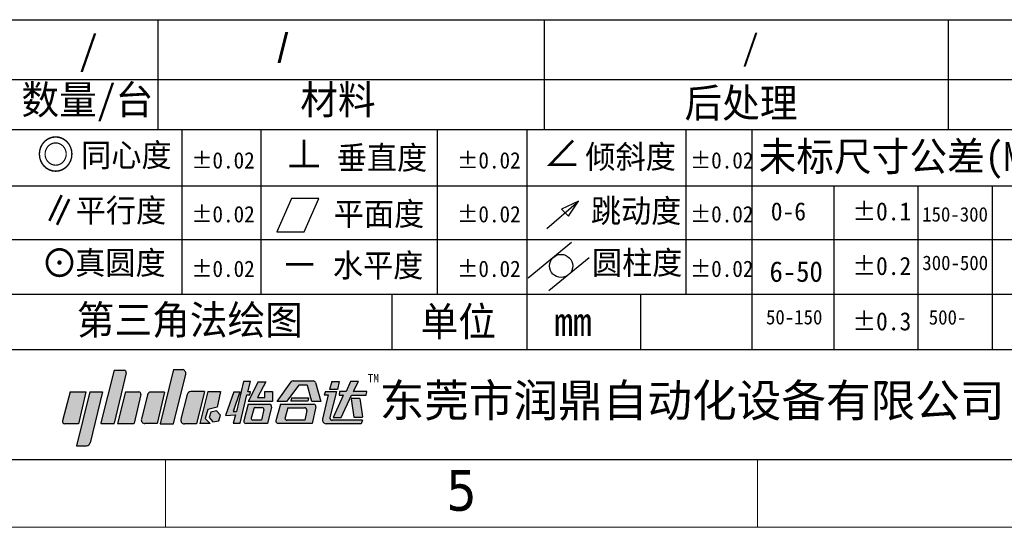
# Model space of a CAD drawing. Header units: millimetres. Extents: x -24622 to 57, y -1603 to 1112.
# Tile 58 of 219: x -23135 to -22892, y -510 to -384. Entities that reach past the tile are written whole.
import ezdxf
from ezdxf.enums import TextEntityAlignment as Align

# ---------------------------------------------------------------- set-up
doc = ezdxf.new("R2010")
doc.units = ezdxf.units.MM
doc.layers.add('FORMAT', color=7, linetype='Continuous')
doc.layers.add('TEXT', color=3, linetype='Continuous')
doc.layers.add('用户自定义1', color=4, linetype='Continuous', lineweight=13)
doc.styles.add('样式 2', font='simkai.ttf', dxfattribs={"width": 0.95})
doc.styles.add('注释文本 (ISO)', font='tahoma.ttf')

msp = doc.modelspace()

# ---------------------------------------------------------------- hatches: boundary and pattern name
at = {"linetype": 'ByBlock'}
h = msp.add_hatch(color=0, dxfattribs=at)
h.paths.add_polyline_path([(-23085.99968372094, -483.2347362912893), (-23085.55959908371, -481.8575230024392), (-23086.53225845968, -480.7877918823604), (-23087.94500247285, -481.0952740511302), (-23088.38508711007, -482.4724873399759), (-23087.41242773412, -483.5422184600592)], flags=17)
edge = h.paths.add_edge_path()
edge.add_line((-23122.62996915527, -476.0814773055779), (-23118.76097089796, -476.0814773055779))
edge.add_line((-23118.76097089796, -476.0814773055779), (-23120.54701378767, -483.9711219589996))
edge.add_line((-23120.54701378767, -483.9711219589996), (-23123.99529422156, -483.9711219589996))
edge.add_arc((-23123.99529422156, -483.4289400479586), 0.54218191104, 165.3127623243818, 270, ccw=False)
edge.add_line((-23124.51975993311, -483.2914738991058), (-23122.62996915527, -476.0814773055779))
edge = h.paths.add_edge_path()
edge.add_arc((-23114.84129964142, -483.7971745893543), 0.18072730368, 165.9526871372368, 270)
edge.add_line((-23114.84129964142, -483.977901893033), (-23111.91585991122, -483.977901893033))
edge.add_arc((-23111.91585991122, -483.7971745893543), 0.18072730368, 270, 346.5881660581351)
edge.add_line((-23111.74006140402, -483.8390940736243), (-23108.78572320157, -471.4494319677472))
edge.add_arc((-23109.31311872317, -471.3236735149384), 0.54218191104, 346.5881660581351, 450)
edge.add_line((-23109.31311872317, -470.7814916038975), (-23111.77100544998, -470.7814916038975))
edge.add_line((-23111.77100544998, -470.7814916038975), (-23115.01662240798, -483.7533079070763))
edge = h.paths.add_edge_path()
edge.add_line((-23117.78402017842, -476.1203865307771), (-23121.02936552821, -489.4039848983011))
edge.add_line((-23121.02936552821, -489.4039848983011), (-23118.59883356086, -489.4039848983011))
edge.add_arc((-23118.59883356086, -488.5003483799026), 0.9036365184, 270, 346.3074052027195)
edge.add_line((-23117.72087864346, -488.7142505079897), (-23114.6525499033, -476.1203865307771))
edge.add_line((-23114.6525499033, -476.1203865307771), (-23117.78402017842, -476.1203865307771))
h.paths.add_polyline_path([(-23088.65678061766, -476.0646504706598), (-23090.67527860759, -483.9591852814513), (-23088.13517531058, -483.9591852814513), (-23089.29636436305, -482.6780916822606), (-23088.69157839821, -480.5026478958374), (-23086.36919804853, -479.8741870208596), (-23085.55587456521, -476.0646504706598)])
edge = h.paths.add_edge_path()
edge.add_line((-23091.48616207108, -484.0109369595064), (-23094.43325165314, -484.0109369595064))
edge.add_arc((-23094.43325165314, -483.1073004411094), 0.9036365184, 165.8512793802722, 270, ccw=False)
edge.add_line((-23095.30947591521, -482.8864158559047), (-23093.76226106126, -476.7487888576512))
edge.add_arc((-23092.88603679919, -476.9696734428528), 0.9036365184, 90, 165.8512793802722, ccw=False)
edge.add_line((-23092.88603679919, -476.0660369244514), (-23089.5187967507, -476.0660369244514))
edge.add_line((-23089.5187967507, -476.0660369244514), (-23091.48616207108, -484.0109369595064))
edge = h.paths.add_edge_path()
edge.add_line((-23097.11887265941, -484.0175717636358), (-23094.140663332, -471.7602627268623))
edge.add_arc((-23095.01875189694, -471.5469098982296), 0.9036365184, 346.3432500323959, 450)
edge.add_line((-23095.01875189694, -470.643273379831), (-23097.1528758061, -470.643273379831))
edge.add_line((-23097.1528758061, -470.643273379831), (-23100.4112764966, -484.0175717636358))
edge.add_line((-23100.4112764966, -484.0175717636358), (-23097.11887265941, -484.0175717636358))
edge = h.paths.add_edge_path()
edge.add_arc((-23104.182681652, -483.0520378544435), 0.9036365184, 165.9318074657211, 270)
edge.add_line((-23104.182681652, -483.9556743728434), (-23101.16538628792, -483.9556743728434))
edge.add_line((-23101.16538628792, -483.9556743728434), (-23099.36596032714, -476.1664997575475))
edge.add_line((-23099.36596032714, -476.1664997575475), (-23102.68366168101, -476.1664997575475))
edge.add_arc((-23102.68366168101, -477.0701362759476), 0.9036365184, 90, 165.9318074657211)
edge.add_line((-23103.56019552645, -476.8504834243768), (-23105.05921549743, -482.8323850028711))
edge = h.paths.add_edge_path()
edge.add_line((-23110.93238836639, -483.948517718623), (-23107.0083454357, -483.948517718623))
edge.add_arc((-23107.0083454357, -483.7677904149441), 0.18072730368, 270, 346.7043671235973)
edge.add_line((-23106.83246227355, -483.8093532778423), (-23105.17768268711, -476.8067589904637))
edge.add_arc((-23105.70533217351, -476.6820704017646), 0.54218191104, 346.7043671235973, 450)
edge.add_line((-23105.70533217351, -476.1398884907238), (-23108.93686966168, -476.1398884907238))
edge.add_line((-23108.93686966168, -476.1398884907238), (-23110.93238836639, -483.948517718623))
edge = h.paths.add_edge_path()
edge.add_line((-23084.28629898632, -481.9814113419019), (-23081.86446799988, -481.7815542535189))
edge.add_line((-23082.23571241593, -476.0941735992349), (-23084.28629898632, -481.9814113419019))
h = msp.add_hatch(color=0, dxfattribs=at)
edge = h.paths.add_edge_path()
edge.add_line((-23051.51495134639, -473.5375929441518), (-23053.47817008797, -473.5375929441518))
edge.add_line((-23053.47817008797, -473.5375929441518), (-23054.58273867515, -476.0709991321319))
edge.add_line((-23054.58273867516, -476.0709991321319), (-23056.2033136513, -476.0709991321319))
edge.add_line((-23056.2033136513, -476.0709991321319), (-23056.30170683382, -476.9185722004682))
edge.add_line((-23056.30170683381, -476.9185722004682), (-23055.36953161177, -476.9185722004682))
edge.add_arc((-23055.36953161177, -477.008935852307), 0.09036365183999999, -24.765691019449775, 90, ccw=False)
edge.add_line((-23055.28747884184, -477.0467899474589), (-23057.76374786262, -482.4143659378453))
edge.add_line((-23057.76374786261, -482.4143659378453), (-23055.76732677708, -482.4143659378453))
edge.add_line((-23055.76732677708, -482.4143659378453), (-23053.2318723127, -476.9686152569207))
edge.add_line((-23053.2318723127, -476.9686152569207), (-23049.72769001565, -476.9686152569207))
edge.add_arc((-23049.72769001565, -476.8782516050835), 0.09036365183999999, 270, 345.056828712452)
edge.add_line((-23049.64038227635, -476.9015528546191), (-23049.44904504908, -476.1846290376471))
edge.add_arc((-23049.53635278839, -476.1613277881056), 0.09036365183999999, 345.056828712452, 450)
edge.add_line((-23049.53635278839, -476.070964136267), (-23052.68373435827, -476.070964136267))
edge.add_arc((-23052.68373435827, -475.9806004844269), 0.09036365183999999, 152.5205015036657, 270, ccw=False)
edge.add_line((-23052.76390282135, -475.9389038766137), (-23051.51495134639, -473.5375929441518))
edge = h.paths.add_edge_path(flags=16)
edge.add_arc((-23077.6087884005, -482.7327193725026), 0.36145460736, 165.9295359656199, 270)
edge.add_line((-23077.6087884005, -483.0941739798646), (-23075.48106185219, -483.0941739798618))
edge.add_line((-23075.48106185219, -483.0941739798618), (-23074.88777169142, -480.456813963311))
edge.add_arc((-23075.24041364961, -480.3774850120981), 0.36145460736, 347.322011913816, 450)
edge.add_line((-23075.24041364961, -480.0160304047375), (-23077.0184849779, -480.0160304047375))
edge.add_arc((-23077.0184849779, -480.3774850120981), 0.36145460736, 90, 165.9295359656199)
edge.add_line((-23077.36909503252, -480.2896099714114), (-23077.95939845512, -482.6448443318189))
edge = h.paths.add_edge_path(flags=17)
edge.add_arc((-23052.51157790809, -482.3161354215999), 0.09036365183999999, 188.5426381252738, 270)
edge.add_line((-23052.51157790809, -482.4064990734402), (-23050.64366014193, -482.4064990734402))
edge.add_arc((-23050.64366014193, -482.3161354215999), 0.09036365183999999, 270, 368.3478466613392)
edge.add_line((-23050.55425390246, -482.3030162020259), (-23051.21706366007, -477.786030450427))
edge.add_arc((-23051.30646989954, -477.7991496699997), 0.09036365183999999, 8.347846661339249, 90)
edge.add_line((-23051.30646989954, -477.7087860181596), (-23053.19008284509, -477.7087860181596))
edge.add_arc((-23053.19008284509, -477.7991496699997), 0.09036365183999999, 90, 188.5426381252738)
edge.add_line((-23053.27944396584, -477.8125727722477), (-23052.60093902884, -482.3295585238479))
edge = h.paths.add_edge_path()
edge.add_arc((-23059.53743778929, -483.0697519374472), 0.9036365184, 166.8034384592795, 270)
edge.add_line((-23059.53743778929, -483.9733884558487), (-23050.84519171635, -483.9733884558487))
edge.add_line((-23050.84519171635, -483.9733884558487), (-23050.57106772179, -483.1421378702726))
edge.add_line((-23050.57106772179, -483.1421378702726), (-23058.0380251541, -483.1421378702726))
edge.add_arc((-23058.0380251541, -482.5999559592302), 0.54218191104, 165.9587021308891, 270, ccw=False)
edge.add_line((-23058.56400726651, -482.468411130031), (-23056.95939431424, -476.0523648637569))
edge.add_line((-23056.95939431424, -476.0523648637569), (-23059.6744315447, -476.0523648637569))
edge.add_line((-23059.6744315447, -476.0523648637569), (-23059.95605293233, -476.8806027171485))
edge.add_line((-23059.95605293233, -476.8806027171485), (-23059.01432424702, -476.8806027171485))
edge.add_line((-23059.01432424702, -476.8806027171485), (-23060.41721162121, -482.863458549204))
h.paths.add_polyline_path([(-23058.13688458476, -473.59550904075), (-23058.69626193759, -475.5559711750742), (-23056.72709410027, -475.5559711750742), (-23056.29514549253, -473.59550904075)])
edge = h.paths.add_edge_path(flags=16)
edge.add_arc((-23069.12380075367, -482.5929722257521), 0.54218191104, 163.6704995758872, 270)
edge.add_line((-23069.12380075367, -483.13515413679), (-23064.76746451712, -483.13515413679))
edge.add_line((-23064.76746451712, -483.13515413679), (-23064.29913379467, -480.6914356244))
edge.add_arc((-23064.83162508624, -480.5893853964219), 0.54218191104, 349.150995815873, 450)
edge.add_line((-23064.83162508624, -480.0472034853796), (-23068.94291534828, -480.0472034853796))
edge.add_line((-23068.94291534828, -480.0472034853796), (-23069.64411140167, -482.4405318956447))
edge = h.paths.add_edge_path()
edge.add_arc((-23071.35741825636, -483.3880813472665), 0.54218191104, 165.0981349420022, 270)
edge.add_line((-23071.35741825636, -483.9302632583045), (-23062.97635303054, -483.9302632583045))
edge.add_line((-23062.97635303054, -483.9302632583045), (-23062.01900582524, -479.8271216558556))
edge.add_arc((-23062.54700640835, -479.703928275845), 0.54218191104, 346.8666729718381, 450)
edge.add_line((-23062.54700640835, -479.1617463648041), (-23070.79378150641, -479.1617463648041))
edge.add_line((-23070.79378150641, -479.1617463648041), (-23071.88136534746, -483.2486515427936))
h.paths.add_polyline_path([(-23068.0842797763, -477.5933758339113), (-23068.24904508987, -478.4531068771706), (-23064.05669594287, -478.4531068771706), (-23063.83700885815, -477.5933758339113)], flags=17)
edge = h.paths.add_edge_path()
edge.add_line((-23069.2454867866, -478.4668211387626), (-23071.59350417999, -478.4668211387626))
edge.add_line((-23071.59350417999, -478.4668211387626), (-23068.11807535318, -473.6683577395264))
edge.add_arc((-23067.67896892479, -473.9863935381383), 0.54218191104, 90, 144.0849549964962, ccw=False)
edge.add_line((-23067.67896892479, -473.4442116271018), (-23062.67829610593, -473.4442116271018))
edge.add_arc((-23062.67829610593, -473.9863935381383), 0.54218191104, 15.710056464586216, 90, ccw=False)
edge.add_line((-23062.15636781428, -473.8395872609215), (-23060.84554005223, -478.4998654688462))
edge.add_line((-23060.84554005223, -478.4998654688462), (-23063.02820401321, -478.4998654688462))
edge.add_line((-23063.02820401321, -478.4998654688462), (-23064.09628757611, -474.5752992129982))
edge.add_arc((-23064.27067212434, -474.6227585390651), 0.18072730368, 15.22450348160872, 90)
edge.add_line((-23064.27067212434, -474.4420312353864), (-23066.12534058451, -474.4420312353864))
edge.add_arc((-23066.12534058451, -474.6227585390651), 0.18072730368, 90, 143.0264304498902)
edge.add_line((-23066.26972598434, -474.5140607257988), (-23069.2454867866, -478.4668211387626))
edge = h.paths.add_edge_path()
edge.add_arc((-23079.30995931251, -483.3704856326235), 0.54218191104, 165.102033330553, 270)
edge.add_line((-23079.30995931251, -483.9126675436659), (-23073.93455618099, -483.9126675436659))
edge.add_line((-23073.93455618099, -483.9126675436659), (-23072.9884266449, -479.8611588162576))
edge.add_arc((-23073.51640330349, -479.7378629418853), 0.54218191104, 346.8555505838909, 450)
edge.add_line((-23073.51640330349, -479.1956810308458), (-23078.76032953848, -479.1956810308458))
edge.add_line((-23078.76032953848, -479.1956810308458), (-23079.83391588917, -483.2310914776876))
h.paths.add_polyline_path([(-23076.2400606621, -473.6235438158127), (-23078.70166131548, -478.5094656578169), (-23072.71398059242, -478.5094656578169), (-23072.71398059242, -476.049885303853), (-23074.61008027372, -476.049885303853), (-23074.61008027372, -477.5123387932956), (-23076.43964844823, -477.5123387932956), (-23074.34396098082, -473.6235438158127)])
h.paths.add_polyline_path([(-23079.84632243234, -473.5389413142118), (-23081.63773022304, -480.9817021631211), (-23082.46968495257, -480.9817021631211), (-23080.80919197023, -476.0941735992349), (-23082.23571241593, -476.0941735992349), (-23084.28629898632, -481.9814113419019), (-23081.86446799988, -481.7815542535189), (-23082.42831011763, -483.8707466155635), (-23080.73678600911, -483.8707466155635), (-23079.0448376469, -476.8744012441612), (-23078.32875131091, -476.8744012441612), (-23078.13080666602, -476.0936208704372), (-23078.84010718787, -476.0936208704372), (-23078.18029170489, -473.5389413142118)])

# ---------------------------------------------------------------- linework, layer by layer
at = {"color": 7, "linetype": 'Continuous', "lineweight": 25}
for p, q in [((-23254.37871506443, -384.4024462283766), (-22757.07719349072, -384.4024462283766)), ((-23100.99824443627, -384.4024462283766), (-23100.99824443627, -411.5015795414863)), ((-23005.73037789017, -384.4024462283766), (-23005.73037789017, -411.5015795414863)), ((-22906.14012840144, -384.4024462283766), (-22906.14012840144, -411.5015795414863)), ((-23254.37871506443, -399.1351488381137), (-22757.07719349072, -399.1351488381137)), ((-23254.37871506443, -411.5015795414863), (-22757.07719349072, -411.5015795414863)), ((-23095.08707068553, -411.5015795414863), (-23095.08707068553, -452.0599717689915)), ((-23075.57744608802, -411.5015795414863), (-23075.57744608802, -452.0599717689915)), ((-23032.10286912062, -411.5015795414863), (-23032.10286912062, -452.0599717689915)), ((-23010.01339284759, -411.5015795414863), (-23010.01339284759, -452.0599717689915)), ((-22970.86917648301, -411.5015795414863), (-22970.86917648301, -452.0599717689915)), ((-22954.59455278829, -411.5015795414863), (-22954.59455278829, -465.6998461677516)), ((-23254.37871506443, -425.3318300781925), (-22874.99084868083, -425.3318300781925)), ((-22934.36229160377, -425.3318300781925), (-22934.36229160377, -465.6998461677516)), ((-22913.60734326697, -425.3318300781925), (-22913.60734326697, -465.6998461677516)), ((-22895.31519866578, -425.3318300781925), (-22895.31519866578, -465.6998461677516)), ((-23254.37871506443, -438.6007128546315), (-22874.99084868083, -438.6007128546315)), ((-23254.37871506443, -452.0599717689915), (-22874.99084868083, -452.0599717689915)), ((-23043.32583276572, -452.0599717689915), (-23043.32583276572, -465.6998461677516)), ((-23010.01339284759, -452.0599717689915), (-23010.01339284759, -465.6998461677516)), ((-22982.04128547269, -452.0599717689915), (-22982.04128547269, -465.6998461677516)), ((-23254.37871506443, -465.6998461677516), (-22757.07719349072, -465.6998461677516))]:
    msp.add_line(p, q, dxfattribs=at)
at = {"color": 0, "linetype": 'ByBlock'}
for p, q in [((-23111.77100544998, -470.7814916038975), (-23115.01662240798, -483.7533079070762)), ((-23111.77100544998, -470.7814916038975), (-23109.31311872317, -470.7814916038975)), ((-23097.1528758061, -470.643273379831), (-23100.4112764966, -484.0175717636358)), ((-23097.1528758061, -470.643273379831), (-23095.01875189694, -470.643273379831)), ((-23108.78572320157, -471.4494319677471), (-23111.74006140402, -483.8390940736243)), ((-23097.11887265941, -484.0175717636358), (-23094.140663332, -471.7602627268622)), ((-23079.84632243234, -473.5389413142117), (-23081.63773022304, -480.981702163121)), ((-23078.18029170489, -473.5389413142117), (-23079.84632243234, -473.5389413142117)), ((-23078.84010718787, -476.0936208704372), (-23078.18029170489, -473.5389413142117)), ((-23076.2400606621, -473.6235438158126), (-23078.70166131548, -478.5094656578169)), ((-23074.34396098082, -473.6235438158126), (-23076.43964844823, -477.5123387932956)), ((-23076.2400606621, -473.6235438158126), (-23074.34396098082, -473.6235438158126)), ((-23071.59350417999, -478.4668211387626), (-23068.11807535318, -473.6683577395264)), ((-23066.26972598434, -474.5140607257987), (-23069.2454867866, -478.4668211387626)), ((-23067.67896892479, -473.4442116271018), (-23062.67829610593, -473.4442116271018)), ((-23064.27067212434, -474.4420312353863), (-23066.12534058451, -474.4420312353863)), ((-23063.02820401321, -478.4998654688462), (-23064.09628757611, -474.5752992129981)), ((-23062.15636781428, -473.8395872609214), (-23060.84554005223, -478.4998654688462)), ((-23058.13688458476, -473.59550904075), (-23058.69626193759, -475.5559711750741)), ((-23056.72709410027, -475.5559711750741), (-23058.69626193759, -475.5559711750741)), ((-23058.13688458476, -473.59550904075), (-23056.29514549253, -473.59550904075)), ((-23056.29514549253, -473.59550904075), (-23056.72709410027, -475.5559711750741)), ((-23053.47817008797, -473.5375929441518), (-23054.58273867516, -476.0709991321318)), ((-23051.51495134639, -473.5375929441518), (-23053.47817008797, -473.5375929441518)), ((-23052.76390282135, -475.9389038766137), (-23051.51495134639, -473.5375929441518)), ((-23122.62996915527, -476.0814773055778), (-23124.51975993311, -483.2914738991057)), ((-23122.62996915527, -476.0814773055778), (-23118.76097089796, -476.0814773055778)), ((-23117.78402017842, -476.120386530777), (-23121.02936552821, -489.4039848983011)), ((-23118.76097089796, -476.0814773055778), (-23120.54701378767, -483.9711219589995)), ((-23117.78402017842, -476.120386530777), (-23114.6525499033, -476.120386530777)), ((-23114.6525499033, -476.120386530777), (-23117.72087864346, -488.7142505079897)), ((-23108.93686966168, -476.1398884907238), (-23110.93238836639, -483.9485177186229)), ((-23108.93686966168, -476.1398884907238), (-23105.70533217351, -476.1398884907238)), ((-23105.17768268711, -476.8067589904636), (-23106.83246227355, -483.8093532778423)), ((-23103.56019552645, -476.8504834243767), (-23105.05921549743, -482.832385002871)), ((-23099.36596032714, -476.1664997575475), (-23102.68366168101, -476.1664997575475)), ((-23099.36596032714, -476.1664997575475), (-23101.16538628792, -483.9556743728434)), ((-23093.76226106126, -476.7487888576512), (-23095.30947591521, -482.8864158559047)), ((-23089.5187967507, -476.0660369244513), (-23092.88603679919, -476.0660369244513)), ((-23089.5187967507, -476.0660369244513), (-23091.48616207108, -484.0109369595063)), ((-23088.65678061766, -476.0646504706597), (-23090.67527860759, -483.9591852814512)), ((-23088.65678061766, -476.0646504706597), (-23085.55587456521, -476.0646504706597)), ((-23085.55587456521, -476.0646504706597), (-23086.36919804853, -479.8741870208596)), ((-23082.23571241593, -476.0941735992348), (-23084.28629898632, -481.9814113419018)), ((-23080.80919197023, -476.0941735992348), (-23082.46968495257, -480.981702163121)), ((-23082.23571241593, -476.0941735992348), (-23080.80919197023, -476.0941735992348)), ((-23080.73678600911, -483.8707466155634), (-23079.0448376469, -476.8744012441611)), ((-23079.0448376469, -476.8744012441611), (-23078.32875131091, -476.8744012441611)), ((-23078.13080666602, -476.0936208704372), (-23078.84010718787, -476.0936208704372)), ((-23078.32875131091, -476.8744012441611), (-23078.13080666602, -476.0936208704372)), ((-23076.43964844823, -477.5123387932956), (-23074.61008027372, -477.5123387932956)), ((-23074.61008027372, -477.5123387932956), (-23074.61008027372, -476.0498853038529)), ((-23074.61008027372, -476.0498853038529), (-23072.71398059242, -476.0498853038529)), ((-23072.71398059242, -476.0498853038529), (-23072.71398059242, -478.5094656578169)), ((-23068.0842797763, -477.5933758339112), (-23068.24904508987, -478.4531068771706)), ((-23068.0842797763, -477.5933758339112), (-23063.83700885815, -477.5933758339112)), ((-23063.83700885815, -477.5933758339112), (-23064.05669594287, -478.4531068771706)), ((-23059.01432424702, -476.8806027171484), (-23060.41721162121, -482.8634585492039)), ((-23059.6744315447, -476.0523648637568), (-23059.95605293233, -476.8806027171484)), ((-23059.95605293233, -476.8806027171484), (-23059.01432424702, -476.8806027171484)), ((-23059.6744315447, -476.0523648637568), (-23056.95939431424, -476.0523648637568)), ((-23056.95939431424, -476.0523648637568), (-23058.56400726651, -482.4684111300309)), ((-23055.28747884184, -477.0467899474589), (-23057.76374786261, -482.4143659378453)), ((-23056.2033136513, -476.0709991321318), (-23056.30170683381, -476.9185722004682)), ((-23056.30170683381, -476.9185722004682), (-23055.36953161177, -476.9185722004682)), ((-23054.58273867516, -476.0709991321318), (-23056.2033136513, -476.0709991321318)), ((-23055.76732677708, -482.4143659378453), (-23053.2318723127, -476.9686152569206)), ((-23052.60093902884, -482.3295585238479), (-23053.27944396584, -477.8125727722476)), ((-23053.2318723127, -476.9686152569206), (-23049.72769001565, -476.9686152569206)), ((-23053.19008284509, -477.7087860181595), (-23051.30646989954, -477.7087860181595)), ((-23049.53635278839, -476.0709641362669), (-23052.68373435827, -476.0709641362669)), ((-23051.21706366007, -477.7860304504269), (-23050.55425390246, -482.3030162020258)), ((-23049.64038227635, -476.9015528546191), (-23049.44904504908, -476.1846290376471)), ((-23088.69157839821, -480.5026478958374), (-23089.29636436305, -482.6780916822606)), ((-23086.36919804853, -479.8741870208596), (-23088.69157839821, -480.5026478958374)), ((-23078.76032953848, -479.1956810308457), (-23079.83391588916, -483.2310914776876)), ((-23078.76032953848, -479.1956810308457), (-23073.51640330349, -479.1956810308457)), ((-23072.71398059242, -478.5094656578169), (-23078.70166131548, -478.5094656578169)), ((-23077.36909503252, -480.2896099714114), (-23077.95939845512, -482.6448443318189)), ((-23077.0184849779, -480.0160304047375), (-23075.24041364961, -480.0160304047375)), ((-23074.88777169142, -480.4568139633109), (-23075.48106185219, -483.0941739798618)), ((-23072.9884266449, -479.8611588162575), (-23073.93455618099, -483.9126675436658)), ((-23070.79378150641, -479.1617463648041), (-23071.88136534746, -483.2486515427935)), ((-23069.2454867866, -478.4668211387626), (-23071.59350417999, -478.4668211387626)), ((-23070.79378150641, -479.1617463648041), (-23062.54700640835, -479.1617463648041)), ((-23068.94291534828, -480.0472034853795), (-23069.64411140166, -482.4405318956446)), ((-23068.94291534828, -480.0472034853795), (-23064.83162508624, -480.0472034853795)), ((-23064.05669594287, -478.4531068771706), (-23068.24904508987, -478.4531068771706)), ((-23060.84554005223, -478.4998654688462), (-23063.02820401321, -478.4998654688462)), ((-23062.01900582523, -479.8271216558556), (-23062.97635303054, -483.9302632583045)), ((-23089.29636436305, -482.6780916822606), (-23088.13517531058, -483.9591852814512)), ((-23084.28629898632, -481.9814113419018), (-23081.86446799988, -481.7815542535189)), ((-23082.46968495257, -480.981702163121), (-23081.63773022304, -480.981702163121)), ((-23081.86446799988, -481.7815542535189), (-23082.42831011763, -483.8707466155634)), ((-23064.29913379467, -480.6914356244), (-23064.76746451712, -483.1351541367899)), ((-23057.76374786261, -482.4143659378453), (-23055.76732677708, -482.4143659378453)), ((-23050.64366014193, -482.4064990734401), (-23052.51157790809, -482.4064990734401)), ((-23120.54701378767, -483.9711219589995), (-23123.99529422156, -483.9711219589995)), ((-23111.91585991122, -483.977901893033), (-23114.84129964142, -483.977901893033)), ((-23110.93238836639, -483.9485177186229), (-23107.0083454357, -483.9485177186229)), ((-23101.16538628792, -483.9556743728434), (-23104.182681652, -483.9556743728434)), ((-23100.4112764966, -484.0175717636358), (-23097.11887265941, -484.0175717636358)), ((-23091.48616207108, -484.0109369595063), (-23094.43325165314, -484.0109369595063)), ((-23088.13517531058, -483.9591852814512), (-23090.67527860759, -483.9591852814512)), ((-23082.42831011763, -483.8707466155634), (-23080.73678600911, -483.8707466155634)), ((-23073.93455618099, -483.9126675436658), (-23079.30995931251, -483.9126675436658)), ((-23075.48106185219, -483.0941739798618), (-23077.6087884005, -483.0941739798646)), ((-23062.97635303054, -483.9302632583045), (-23071.35741825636, -483.9302632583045)), ((-23064.76746451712, -483.1351541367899), (-23069.12380075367, -483.1351541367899)), ((-23050.84519171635, -483.9733884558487), (-23059.53743778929, -483.9733884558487)), ((-23050.57106772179, -483.1421378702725), (-23058.0380251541, -483.1421378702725)), ((-23050.57106772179, -483.1421378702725), (-23050.84519171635, -483.9733884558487)), ((-23121.02936552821, -489.4039848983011), (-23118.59883356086, -489.4039848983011))]:
    msp.add_line(p, q, dxfattribs=at)
at = {"color": 0, "linetype": 'Continuous', "lineweight": 25}
msp.add_line((-23699.57138613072, -492.7989794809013), (-22757.07719349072, -492.7989794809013), dxfattribs=at)
at = {"color": 0, "linetype": 'ByBlock'}
msp.add_lwpolyline([(-23085.99968372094, -483.2347362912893), (-23085.55959908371, -481.8575230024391), (-23086.53225845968, -480.7877918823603), (-23087.94500247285, -481.0952740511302), (-23088.38508711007, -482.4724873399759), (-23087.41242773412, -483.5422184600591)], close=True, dxfattribs=at)
for centre, radius, start, end in [((-23109.31311872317, -471.3236735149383), 0.54218191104, 346.5881660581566, 90), ((-23095.01875189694, -471.5469098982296), 0.9036365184, 346.3432500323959, 90), ((-23067.67896892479, -473.9863935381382), 0.54218191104, 90, 144.0849549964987), ((-23066.12534058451, -474.622758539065), 0.18072730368, 90, 143.026430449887), ((-23064.27067212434, -474.622758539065), 0.18072730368, 15.22450348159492, 90), ((-23062.67829610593, -473.9863935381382), 0.54218191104, 15.71005646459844, 90), ((-23105.70533217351, -476.6820704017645), 0.54218191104, 346.7043671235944, 90), ((-23102.68366168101, -477.0701362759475), 0.9036365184, 90, 165.9318074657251), ((-23092.88603679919, -476.9696734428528), 0.9036365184, 90, 165.8512793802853), ((-23055.36953161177, -477.0089358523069), 0.09036365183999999, 335.2343089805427, 90), ((-23053.19008284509, -477.7991496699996), 0.09036365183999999, 90, 188.5426381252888), ((-23052.68373435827, -475.9806004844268), 0.09036365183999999, 152.5205015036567, 270), ((-23051.30646989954, -477.7991496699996), 0.09036365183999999, 8.347846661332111, 90), ((-23049.72769001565, -476.8782516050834), 0.09036365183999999, 270, 345.0568287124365), ((-23049.53635278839, -476.1613277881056), 0.09036365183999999, 345.0568287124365, 90), ((-23077.0184849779, -480.377485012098), 0.36145460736, 90, 165.9295359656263), ((-23075.24041364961, -480.377485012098), 0.36145460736, 347.322011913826, 90), ((-23073.51640330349, -479.7378629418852), 0.54218191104, 346.8555505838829, 90), ((-23064.83162508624, -480.5893853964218), 0.54218191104, 349.1509958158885, 90), ((-23062.54700640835, -479.7039282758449), 0.54218191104, 346.8666729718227, 90), ((-23104.182681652, -483.0520378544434), 0.9036365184, 165.9318074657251, 270), ((-23094.43325165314, -483.1073004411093), 0.9036365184, 165.8512793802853, 270), ((-23077.6087884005, -482.7327193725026), 0.36145460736, 165.9295359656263, 270), ((-23069.12380075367, -482.592972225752), 0.54218191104, 163.6704995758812, 270), ((-23059.53743778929, -483.0697519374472), 0.9036365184, 166.8034384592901, 270), ((-23058.0380251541, -482.5999559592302), 0.54218191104, 165.9587021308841, 270), ((-23052.51157790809, -482.3161354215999), 0.09036365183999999, 188.5426381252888, 270), ((-23050.64366014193, -482.3161354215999), 0.09036365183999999, 270, 8.347846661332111), ((-23123.99529422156, -483.4289400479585), 0.54218191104, 165.3127623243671, 270), ((-23114.84129964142, -483.7971745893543), 0.18072730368, 165.9526871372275, 270), ((-23111.91585991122, -483.7971745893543), 0.18072730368, 270, 346.5881660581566), ((-23107.0083454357, -483.767790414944), 0.18072730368, 270, 346.7043671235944), ((-23079.30995931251, -483.3704856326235), 0.54218191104, 165.1020333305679, 270), ((-23071.35741825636, -483.3880813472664), 0.54218191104, 165.0981349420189, 270), ((-23118.59883356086, -488.5003483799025), 0.9036365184, 270, 346.3074052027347)]:
    msp.add_arc(centre, radius, start, end, dxfattribs=at)
at = {"layer": 'FORMAT', "lineweight": 25}
for p, q in [((-23068.01120368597, -428.4459993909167), (-23071.67872575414, -436.6814934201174)), ((-23061.28003067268, -428.4459993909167), (-23068.01120368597, -428.4459993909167)), ((-23064.94755274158, -436.6814934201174), (-23061.28003067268, -428.4459993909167)), ((-23005.07280705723, -435.825032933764), (-22997.25411594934, -429.1240017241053)), ((-22997.25411594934, -429.1240017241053), (-23001.49476197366, -431.0676311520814)), ((-22999.72782613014, -432.8345669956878), (-22997.25411594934, -429.1240017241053)), ((-23001.49476197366, -431.0676311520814), (-22999.72782613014, -432.8345669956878)), ((-23071.67872575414, -436.6814934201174), (-23064.94755274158, -436.6814934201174)), ((-22999.04144725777, -439.3229083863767), (-23009.70112397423, -448.0949340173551)), ((-22994.63588291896, -443.063639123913), (-23004.60363209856, -451.2662660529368))]:
    msp.add_line(p, q, dxfattribs=at)
at = {"layer": 'FORMAT', "color": 7, "lineweight": 25}
msp.add_circle((-23001.57172896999, -445.0881909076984), 2.843929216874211, dxfattribs=at)
at = {"layer": '用户自定义1', "color": 0, "lineweight": 15, "ltscale": 0.3}
for p, q in [((-22757.07719349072, -492.7989794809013), (-23699.58246076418, -492.7989794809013)), ((-23240.70314208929, -492.7989794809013), (-22807.21045238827, -492.7989794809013)), ((-23191.56543726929, -492.7989794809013), (-22757.07719349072, -492.7989794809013)), ((-23099.09742641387, -492.7989794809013), (-23099.09742641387, -509.5100657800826)), ((-22953.15393940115, -492.7989794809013), (-22953.15393940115, -509.5100657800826)), ((-22953.15393940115, -492.7989794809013), (-22953.15393940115, -509.5100657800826)), ((-22740.36610719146, -509.5100657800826), (-23716.29354706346, -509.5100657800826))]:
    msp.add_line(p, q, dxfattribs=at)
at = {"layer": '用户自定义1', "color": 0}
msp.add_line((-23197.57143871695, -492.7989794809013), (-22757.07719349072, -492.7989794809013), dxfattribs=at)

# ---------------------------------------------------------------- texts
at = {"color": 7, "linetype": 'Continuous', "lineweight": 25, "attachment_point": 1, "style": '样式 2'}
for s, insert, char_height in [('/', (-23120.43837683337, -388.3566179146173), 7.169979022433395), ('{\\fArial|b0|i0|c0|p32;/}', (-23071.49529758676, -387.7763202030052), 7.169979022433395), ('/', (-22956.93079696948, -388.0989807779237), 6.309581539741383), ('数量/台', (-23134.63560001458, -400.5381282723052), 7.169979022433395), ('材料', (-23065.88751478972, -400.5381282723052), 7.169979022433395), ('后处理', (-22971.15111831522, -401.3267513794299), 7.169979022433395), ('同心度', (-23119.91588471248, -414.9103602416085), 5.735983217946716), ('垂直度', (-23056.90466471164, -415.5543261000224), 5.735983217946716), ('倾斜度', (-22995.59366691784, -415.3056600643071), 5.735983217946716), ('未标尺寸公差(MM)', (-22952.87771657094, -414.5209523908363), 7.169979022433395), ('%%P0.02', (-23092.75301262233, -417.0471322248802), 4.033113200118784), ('%%P0.02', (-23027.18895938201, -417.0471322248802), 4.033113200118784), ('%%P0.02', (-22969.80319600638, -417.0471322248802), 4.033113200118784), ('平行度', (-23121.24485737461, -428.5391677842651), 5.735983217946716), ('平面度', (-23057.62777781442, -429.3971976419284), 5.735983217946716), ('跳动度', (-22994.23437275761, -428.6526292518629), 5.735983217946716), ('0-6', (-22949.88815062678, -429.3954930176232), 4.481236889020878), ('%%P0.1', (-22929.73117083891, -429.3954930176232), 4.481236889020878), ('%%P0.02', (-23092.75301262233, -430.3160150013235), 4.033113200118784), ('%%P0.02', (-23027.18895938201, -430.3160150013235), 4.033113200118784), ('%%P0.02', (-22969.80319600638, -430.3160150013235), 4.033113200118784), ('150-300', (-22912.56922579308, -430.5784442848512), 3.584989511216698), ('真圆度', (-23121.37752924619, -441.4568206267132), 5.735983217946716), ('水平度', (-23057.85010313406, -442.0902574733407), 5.735983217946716), ('圆柱度', (-22993.98432049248, -441.4295869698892), 5.735983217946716), ('%%P0.02', (-23092.75301262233, -443.7752739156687), 4.033113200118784), ('%%P0.02', (-23027.18895938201, -443.7752739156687), 4.033113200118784), ('%%P0.02', (-22969.80319600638, -443.7752739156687), 4.033113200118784), ('6-50', (-22950.19965739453, -443.9355382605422), 5.081087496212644), ('%%P0.2', (-22929.73117083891, -442.8547519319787), 4.481236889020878), ('300-500', (-22912.5306009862, -442.5385759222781), 3.584989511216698), ('单位', (-23036.22988167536, -455.2110665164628), 7.169979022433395), ('50-150', (-22951.06801161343, -455.9203031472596), 3.584989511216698), ('%%P0.3', (-22929.73117083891, -456.4946263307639), 4.481236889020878), ('500-', (-22910.94223892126, -455.9654785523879), 3.584989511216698), ('mm', (-23003.3020075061, -455.2110665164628), 7.169979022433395), ('{\\fSimHei|b0|i0|c0|p49;\\W1;\\C256; \\fSimHei|b0|i0|c134|p49;东莞市润鼎自动化设备有限公司}', (-23051.82651401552, -474.2140634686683), 8.068183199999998)]:
    msp.add_mtext(s, dxfattribs=dict(at, insert=insert, char_height=char_height))
at = {"color": 0, "linetype": 'ByBlock', "insert": (-23049.25501878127, -471.7609157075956), "char_height": 2.0331821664, "width": 17.956749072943, "attachment_point": 1}
msp.add_mtext('{\\fSimHei|b0|i0|c134|p49;TM}', dxfattribs=at)
at = {"layer": 'TEXT', "color": 7, "lineweight": 25, "char_height": 7.169979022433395, "attachment_point": 1, "style": '样式 2'}
for s, insert in [('◎', (-23130.84466840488, -414.0617209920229)), ('⊥', (-23069.58739832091, -413.9724530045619)), ('∠', (-23005.96597837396, -413.5539751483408)), ('∥', (-23129.93311354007, -427.8384066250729)), ('⊙', (-23129.88247448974, -440.8040609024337)), ('－', (-23070.68136102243, -441.1761260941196)), ('第三角法绘图', (-23120.9865422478, -454.8144326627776))]:
    msp.add_mtext(s, dxfattribs=dict(at, insert=insert))
at = {"layer": '用户自定义1', "color": 0, "lineweight": 15, "ltscale": 0.3, "style": '注释文本 (ISO)'}
msp.add_text('5', height=10.02665177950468, dxfattribs=at).set_placement((-23026.12568290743, -505.3980085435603), align=Align.CENTER)

doc.saveas('drawing.dxf')
